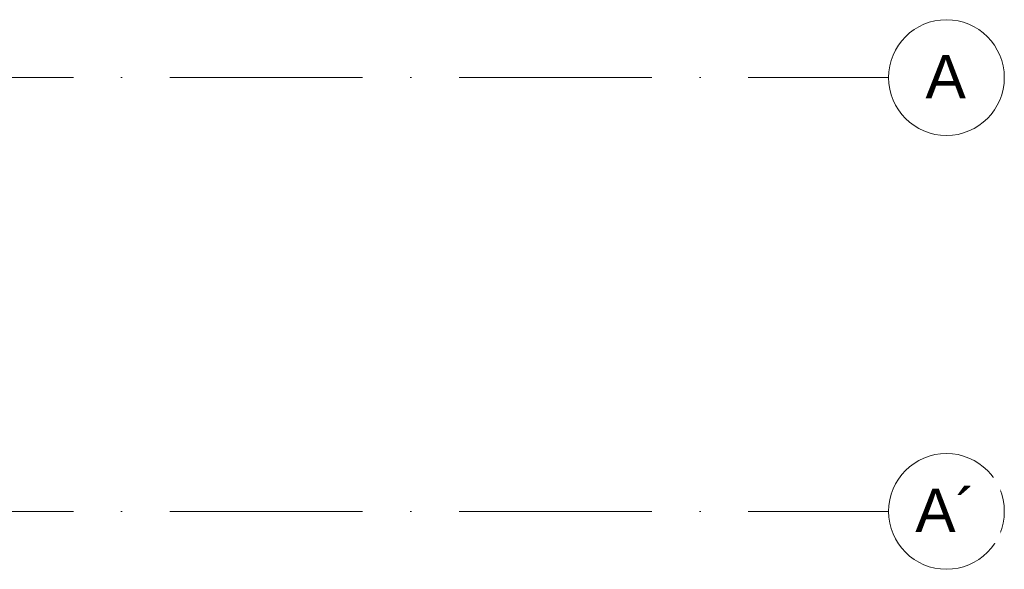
# Model space of a CAD drawing. Header units: millimetres. Extents: x -2694 to 330324, y -17289 to 76899.
# Tile 115 of 142: x 290959 to 301172, y 2655 to 8350. Entities that reach past the tile are written whole.
import ezdxf

# ---------------------------------------------------------------- set-up
doc = ezdxf.new("R2010")
doc.units = ezdxf.units.MM
doc.linetypes.add('IMPORT-A_CARA_15', pattern=[760, 500, -130, 0, -130])
doc.linetypes.add('Čerchovaná 20mm', pattern=[3000, 2000, -500, 0, -500])
doc.layers.add('CA_OSY', color=5, linetype='IMPORT-A_CARA_15', lineweight=13)
doc.layers.add('CA_TEXT35', color=62, linetype='Continuous', lineweight=9)
doc.styles.add('Arial_1', font='arial.ttf', dxfattribs={"height": 450})

# ---------------------------------------------------------------- blocks, each defined once
blk = doc.blocks.new('Osnova - Bublina osnovy 12mm-4850-BOURÁNÍ STÁVAJÍCÍCH ZÁKLADOVÝCH PRVKŮ')
at = {"layer": 'CA_TEXT35'}
blk.add_circle((0, 0), 6, dxfattribs=at)

msp = doc.modelspace()

# ---------------------------------------------------------------- linework, layer by layer
at = {"layer": 'CA_OSY', "linetype": 'Čerchovaná 20mm', "lineweight": 9}
for p, q in [((-1493.6, 7749.9), (299971.9, 7749.9)), ((-1493.6, 3254.9), (299971.9, 3254.9))]:
    msp.add_line(p, q, dxfattribs=at)

# ---------------------------------------------------------------- block references
at = {"layer": 'CA_TEXT35', "xscale": 99.99999999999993, "yscale": 99.99999999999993, "zscale": 99.99999999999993, "rotation": 269.9999999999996}
for p in [(300571.9, 7749.9), (300571.9, 3254.9)]:
    msp.add_blockref('Osnova - Bublina osnovy 12mm-4850-BOURÁNÍ STÁVAJÍCÍCH ZÁKLADOVÝCH PRVKŮ', p, dxfattribs=at)

# ---------------------------------------------------------------- next in the draw order: texts
at = {"layer": 'CA_TEXT35', "char_height": 450, "attachment_point": 1, "style": 'Arial_1', "bg_fill": 3, "box_fill_scale": 1.25, "bg_fill_color": 256, "bg_fill_true_color": 13158600, "bg_fill_transparency": 0}
for s, insert, width in [('\\fArial|b0|i0|c238|p34|;A', (300354.3, 7985.1), 513.08), ('A´', (300248.3, 3490.1), 769.62)]:
    msp.add_mtext(s, dxfattribs=dict(at, insert=insert, width=width))

doc.saveas('drawing.dxf')
